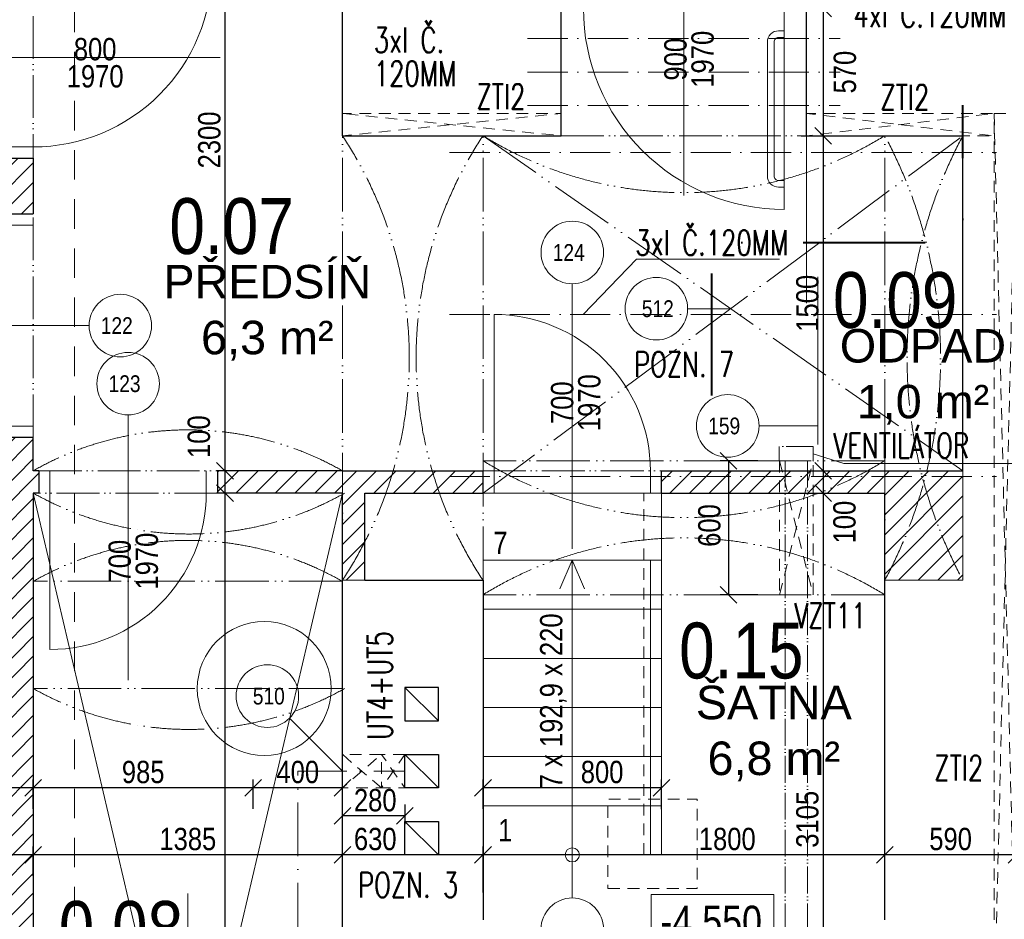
# Model space of a CAD drawing. Header units: millimetres. Extents: x -300958 to -108039, y 30118 to 292543.
# Tile 162 of 256: x -196533 to -192122, y 119277 to 123305. Entities that reach past the tile are written whole.
import ezdxf
from ezdxf.enums import TextEntityAlignment as Align

# ---------------------------------------------------------------- set-up
doc = ezdxf.new("R2010")
doc.units = ezdxf.units.MM
doc.header["$MEASUREMENT"] = 0
for name, pattern in [('ACAD_ISO05W100', [33, 24, -3, 0, -3, 0, -3]), ('ACAD_ISO10W100', [18, 12, -3, 0, -3]), ('DGN Style 2', [879.857395, 527.914437, -351.942958]), ('DGN Style 4', [1094.119168, 546.717885, -273.358943, 0.683397, -273.358943])]:
    doc.linetypes.add(name, pattern=pattern)
doc.layers.get('0').update_dxf_attribs({"lineweight": 13})
doc.layers.get('Defpoints').update_dxf_attribs({"color": 3, "lineweight": 13})
for name, color, linetype, lineweight in [('dims', 7, 'Continuous', 9), ('dvere', 7, 'Continuous', 9), ('legenda', 7, 'Continuous', 13), ('Materiály', 1, 'Continuous', 13), ('navrh', 1, 'Continuous', 9), ('OCEL', 7, 'Continuous', 13), ('popis', 7, 'Continuous', 9), ('PSV', 7, 'Continuous', 13), ('rez', 7, 'Continuous', 13), ('schody', 7, 'Continuous', 13), ('tenka', 7, 'Continuous', 13), ('texts', 3, 'Continuous', 30), ('výškové kóty', 7, 'Continuous', 13), ('walls', 7, 'Continuous', 13), ('zarizovaky', 5, 'Continuous', 9), ('zařizovací předměty', 7, 'Continuous', 9)]:
    doc.layers.add(name, color=color, linetype=linetype, lineweight=lineweight)
doc.styles.add('GENERATED_STYLE_8', font='arial.ttf')
doc.styles.get("Standard").update_dxf_attribs({"font": 'txt.shx'})
doc.styles.add('STYLE-0', font='ARIALN.TTF')
doc.styles.add('Style-Arial', font='arial.ttf')
doc.dimstyles.new('arch', dxfattribs={"dimscale": 50, "dimtxt": 2.5, "dimasz": 2.5, "dimexe": 1.25, "dimexo": 0.9, "dimtad": 1, "dimdec": 0, "dimtxsty": 'STYLE-0', "dimblk": 'ARCHTICK', "dimcen": 2.5, "dimadec": 0, "dimazin": 0, "dimtfac": 1, "dimtdec": 0, "dimtmove": 2, "dimatfit": 3, "dimldrblk": 'ARCHTICK', "dimfxl": 0, "dimarcsym": 0})
pattern_1 = [(45, (31500, 0), (-44.194174, 44.194174), [])]

# ---------------------------------------------------------------- blocks, each defined once
blk = doc.blocks.new('_ArchTick')
at = {"color": 0, "linetype": 'ByBlock', "flags": 128}
blk.add_lwpolyline([(-0.5, -0.5), (0.5, 0.5)], dxfattribs=at)
blk = doc.blocks.new('*D2505')
at = {"layer": 'Defpoints', "color": 0, "linetype": 'Continuous'}
for p in [(-192657.6, 119565.7), (-192657.6, 119321.6), (-192067.6, 119321.6)]:
    blk.add_point(p, dxfattribs=at)
at = {"layer": 'dims', "color": 0, "linetype": 'Continuous', "lineweight": -2}
for p, q in [((-192657.6, 119396.6), (-192657.6, 119603.2)), ((-192067.6, 119396.6), (-192067.6, 119603.2)), ((-192067.6, 119565.7), (-192657.6, 119565.7))]:
    blk.add_line(p, q, dxfattribs=at)
at = {"layer": 'dims', "color": 0, "linetype": 'Continuous', "lineweight": -2, "xscale": 75, "yscale": 75, "zscale": 75, "rotation": 180}
blk.add_blockref('_ArchTick', (-192657.6, 119565.7), dxfattribs=at)
at = {"layer": 'dims', "color": 0, "linetype": 'Continuous', "lineweight": -2, "xscale": 75, "yscale": 75, "zscale": 75}
blk.add_blockref('_ArchTick', (-192067.6, 119565.7), dxfattribs=at)
at = {"layer": 'dims', "color": 0, "linetype": 'Continuous', "insert": (-192362.6, 119635.6), "char_height": 100, "attachment_point": 5, "style": 'STYLE-0'}
blk.add_mtext('590', dxfattribs=at)
blk = doc.blocks.new('*D2506')
at = {"layer": 'Defpoints', "color": 0, "linetype": 'Continuous'}
for p in [(-194457.6, 119565.7), (-194457.6, 119321.6), (-192657.6, 119321.6)]:
    blk.add_point(p, dxfattribs=at)
at = {"layer": 'dims', "color": 0, "linetype": 'Continuous', "lineweight": -2}
for p, q in [((-194457.6, 119396.6), (-194457.6, 119603.2)), ((-192657.6, 119396.6), (-192657.6, 119603.2)), ((-192657.6, 119565.7), (-194457.6, 119565.7))]:
    blk.add_line(p, q, dxfattribs=at)
at = {"layer": 'dims', "color": 0, "linetype": 'Continuous', "lineweight": -2, "xscale": 75, "yscale": 75, "zscale": 75, "rotation": 180}
blk.add_blockref('_ArchTick', (-194457.6, 119565.7), dxfattribs=at)
at = {"layer": 'dims', "color": 0, "linetype": 'Continuous', "lineweight": -2, "xscale": 75, "yscale": 75, "zscale": 75}
blk.add_blockref('_ArchTick', (-192657.6, 119565.7), dxfattribs=at)
at = {"layer": 'dims', "color": 0, "linetype": 'Continuous', "insert": (-193363.3, 119635.6), "char_height": 100, "attachment_point": 5, "style": 'STYLE-0'}
blk.add_mtext('1800', dxfattribs=at)
blk = doc.blocks.new('*D2507')
at = {"layer": 'Defpoints', "color": 0, "linetype": 'Continuous'}
for p in [(-195087.6, 119565.7), (-194457.6, 119393.4), (-195087.6, 119278.4)]:
    blk.add_point(p, dxfattribs=at)
at = {"layer": 'dims', "color": 0, "linetype": 'Continuous', "lineweight": -2}
for p, q in [((-195087.6, 119353.4), (-195087.6, 119603.2)), ((-194457.6, 119468.4), (-194457.6, 119603.2)), ((-194457.6, 119565.7), (-195087.6, 119565.7))]:
    blk.add_line(p, q, dxfattribs=at)
at = {"layer": 'dims', "color": 0, "linetype": 'Continuous', "lineweight": -2, "xscale": 75, "yscale": 75, "zscale": 75, "rotation": 180}
blk.add_blockref('_ArchTick', (-195087.6, 119565.7), dxfattribs=at)
at = {"layer": 'dims', "color": 0, "linetype": 'Continuous', "lineweight": -2, "xscale": 75, "yscale": 75, "zscale": 75}
blk.add_blockref('_ArchTick', (-194457.6, 119565.7), dxfattribs=at)
at = {"layer": 'dims', "color": 0, "linetype": 'Continuous', "insert": (-194940.4, 119635.6), "char_height": 100, "attachment_point": 5, "style": 'STYLE-0'}
blk.add_mtext('630', dxfattribs=at)
blk = doc.blocks.new('*D2508')
at = {"layer": 'Defpoints', "color": 0, "linetype": 'Continuous'}
for p in [(-196472.6, 119565.7), (-196472.6, 119395.7), (-195087.6, 119395.7)]:
    blk.add_point(p, dxfattribs=at)
at = {"layer": 'dims', "color": 0, "linetype": 'Continuous', "lineweight": -2}
for p, q in [((-196472.6, 119470.7), (-196472.6, 119603.2)), ((-195087.6, 119470.7), (-195087.6, 119603.2)), ((-195087.6, 119565.7), (-196472.6, 119565.7))]:
    blk.add_line(p, q, dxfattribs=at)
at = {"layer": 'dims', "color": 0, "linetype": 'Continuous', "lineweight": -2, "xscale": 75, "yscale": 75, "zscale": 75, "rotation": 180}
blk.add_blockref('_ArchTick', (-196472.6, 119565.7), dxfattribs=at)
at = {"layer": 'dims', "color": 0, "linetype": 'Continuous', "lineweight": -2, "xscale": 75, "yscale": 75, "zscale": 75}
blk.add_blockref('_ArchTick', (-195087.6, 119565.7), dxfattribs=at)
at = {"layer": 'dims', "color": 0, "linetype": 'Continuous', "insert": (-195780.1, 119635.6), "char_height": 100, "attachment_point": 5, "style": 'STYLE-0'}
blk.add_mtext('1385', dxfattribs=at)
blk = doc.blocks.new('*D2509')
at = {"layer": 'Defpoints', "color": 0, "linetype": 'Continuous'}
for p in [(-196622.6, 119565.7), (-196622.6, 119395.7), (-196472.6, 119395.7)]:
    blk.add_point(p, dxfattribs=at)
at = {"layer": 'dims', "color": 0, "linetype": 'Continuous', "lineweight": -2}
for p, q in [((-196622.6, 119470.7), (-196622.6, 119603.2)), ((-196472.6, 119470.7), (-196472.6, 119603.2)), ((-196472.6, 119565.7), (-196622.6, 119565.7))]:
    blk.add_line(p, q, dxfattribs=at)
at = {"layer": 'dims', "color": 0, "linetype": 'Continuous', "lineweight": -2, "xscale": 75, "yscale": 75, "zscale": 75, "rotation": 180}
blk.add_blockref('_ArchTick', (-196622.6, 119565.7), dxfattribs=at)
at = {"layer": 'dims', "color": 0, "linetype": 'Continuous', "lineweight": -2, "xscale": 75, "yscale": 75, "zscale": 75}
blk.add_blockref('_ArchTick', (-196472.6, 119565.7), dxfattribs=at)
at = {"layer": 'dims', "color": 0, "linetype": 'Continuous', "insert": (-196762, 119658.8), "char_height": 100, "attachment_point": 5, "style": 'STYLE-0'}
blk.add_mtext('150', dxfattribs=at)
blk = doc.blocks.new('*D2516')
at = {"layer": 'Defpoints', "color": 0, "linetype": 'Continuous'}
for p in [(-195613.5, 121185), (-195291.9, 121185), (-195291.9, 115770)]:
    blk.add_point(p, dxfattribs=at)
at = {"layer": 'dims', "color": 0, "linetype": 'Continuous', "lineweight": -2}
for p, q in [((-195366.9, 121185), (-195651, 121185)), ((-195613.5, 115770), (-195613.5, 121185)), ((-195366.9, 115770), (-195651, 115770))]:
    blk.add_line(p, q, dxfattribs=at)
at = {"layer": 'dims', "color": 0, "linetype": 'Continuous', "lineweight": -2, "xscale": 75, "yscale": 75, "zscale": 75}
for p, rotation in [((-195613.5, 121185), 90), ((-195613.5, 115770), 270)]:
    blk.add_blockref('_ArchTick', p, dxfattribs=dict(at, rotation=rotation))
at = {"layer": 'dims', "color": 0, "linetype": 'Continuous', "insert": (-195683.3, 119011.4), "char_height": 100, "attachment_point": 5, "rotation": 90, "style": 'STYLE-0'}
blk.add_mtext('5415', dxfattribs=at)
blk = doc.blocks.new('*D2517')
at = {"layer": 'Defpoints', "color": 0, "linetype": 'Continuous'}
for p in [(-195613.5, 121285), (-195291.9, 121285), (-195291.9, 121185)]:
    blk.add_point(p, dxfattribs=at)
at = {"layer": 'dims', "color": 0, "linetype": 'Continuous', "lineweight": -2}
for p, q in [((-195366.9, 121285), (-195651, 121285)), ((-195613.5, 121185), (-195613.5, 121285)), ((-195366.9, 121185), (-195651, 121185))]:
    blk.add_line(p, q, dxfattribs=at)
at = {"layer": 'dims', "color": 0, "linetype": 'Continuous', "lineweight": -2, "xscale": 75, "yscale": 75, "zscale": 75}
for p, rotation in [((-195613.5, 121285), 90), ((-195613.5, 121185), 270)]:
    blk.add_blockref('_ArchTick', p, dxfattribs=dict(at, rotation=rotation))
at = {"layer": 'dims', "color": 0, "linetype": 'Continuous', "insert": (-195730.2, 121437.7), "char_height": 100, "attachment_point": 5, "rotation": 90, "style": 'STYLE-0'}
blk.add_mtext('100', dxfattribs=at)
blk = doc.blocks.new('*D2613')
at = {"layer": 'Defpoints', "color": 0, "linetype": 'Continuous'}
for p in [(-195613.5, 123585), (-195291.9, 123585), (-195291.9, 121285)]:
    blk.add_point(p, dxfattribs=at)
at = {"layer": 'dims', "color": 0, "linetype": 'Continuous', "lineweight": -2}
for p, q in [((-195366.9, 123585), (-195651, 123585)), ((-195613.5, 121285), (-195613.5, 123585)), ((-195366.9, 121285), (-195651, 121285))]:
    blk.add_line(p, q, dxfattribs=at)
at = {"layer": 'dims', "color": 0, "linetype": 'Continuous', "lineweight": -2, "xscale": 75, "yscale": 75, "zscale": 75}
for p, rotation in [((-195613.5, 123585), 90), ((-195613.5, 121285), 270)]:
    blk.add_blockref('_ArchTick', p, dxfattribs=dict(at, rotation=rotation))
at = {"layer": 'dims', "color": 0, "linetype": 'Continuous', "insert": (-195683.3, 122766.3), "char_height": 100, "attachment_point": 5, "rotation": 90, "style": 'STYLE-0'}
blk.add_mtext('2300', dxfattribs=at)
blk = doc.blocks.new('*D2619')
at = {"layer": 'Defpoints', "color": 0, "linetype": 'Continuous'}
for p in [(-193057.6, 123355), (-193107.6, 122785), (-192934, 122785)]:
    blk.add_point(p, dxfattribs=at)
at = {"layer": 'dims', "color": 0, "linetype": 'Continuous', "lineweight": -2}
for p, q in [((-192982.6, 123355), (-192896.5, 123355)), ((-192934, 123355), (-192934, 122785)), ((-193032.6, 122785), (-192896.5, 122785))]:
    blk.add_line(p, q, dxfattribs=at)
at = {"layer": 'dims', "color": 0, "linetype": 'Continuous', "lineweight": -2, "xscale": 75, "yscale": 75, "zscale": 75}
for p, rotation in [((-192934, 123355), 90), ((-192934, 122785), 270)]:
    blk.add_blockref('_ArchTick', p, dxfattribs=dict(at, rotation=rotation))
at = {"layer": 'dims', "color": 0, "linetype": 'Continuous', "insert": (-192835.8, 123070), "char_height": 100, "attachment_point": 5, "rotation": 90, "style": 'STYLE-0'}
blk.add_mtext('570', dxfattribs=at)
blk = doc.blocks.new('*D2620')
at = {"layer": 'Defpoints', "color": 0, "linetype": 'Continuous'}
for p in [(-193107.6, 122785), (-193235.8, 121285), (-192934, 121285)]:
    blk.add_point(p, dxfattribs=at)
at = {"layer": 'dims', "color": 0, "linetype": 'Continuous', "lineweight": -2}
for p, q in [((-193032.6, 122785), (-192896.5, 122785)), ((-192934, 122785), (-192934, 121285)), ((-193160.8, 121285), (-192896.5, 121285))]:
    blk.add_line(p, q, dxfattribs=at)
at = {"layer": 'dims', "color": 0, "linetype": 'Continuous', "lineweight": -2, "xscale": 75, "yscale": 75, "zscale": 75}
for p, rotation in [((-192934, 122785), 90), ((-192934, 121285), 270)]:
    blk.add_blockref('_ArchTick', p, dxfattribs=dict(at, rotation=rotation))
at = {"layer": 'dims', "color": 0, "linetype": 'Continuous', "insert": (-193003.8, 122035), "char_height": 100, "attachment_point": 5, "rotation": 90, "style": 'STYLE-0'}
blk.add_mtext('1500', dxfattribs=at)
blk = doc.blocks.new('*D2621')
at = {"layer": 'Defpoints', "color": 0, "linetype": 'Continuous'}
for p in [(-193235.8, 121285), (-193235.8, 121185), (-192934, 121185)]:
    blk.add_point(p, dxfattribs=at)
at = {"layer": 'dims', "color": 0, "linetype": 'Continuous', "lineweight": -2}
for p, q in [((-193160.8, 121285), (-192896.5, 121285)), ((-192934, 121285), (-192934, 121185)), ((-193160.8, 121185), (-192896.5, 121185))]:
    blk.add_line(p, q, dxfattribs=at)
at = {"layer": 'dims', "color": 0, "linetype": 'Continuous', "lineweight": -2, "xscale": 75, "yscale": 75, "zscale": 75}
for p, rotation in [((-192934, 121285), 90), ((-192934, 121185), 270)]:
    blk.add_blockref('_ArchTick', p, dxfattribs=dict(at, rotation=rotation))
at = {"layer": 'dims', "color": 0, "linetype": 'Continuous', "insert": (-192837.7, 121055.2), "char_height": 100, "attachment_point": 5, "rotation": 90, "style": 'STYLE-0'}
blk.add_mtext('100', dxfattribs=at)
blk = doc.blocks.new('*D2622')
at = {"layer": 'Defpoints', "color": 0, "linetype": 'Continuous'}
for p in [(-193235.8, 121185), (-193235.8, 118080), (-192934, 118080)]:
    blk.add_point(p, dxfattribs=at)
at = {"layer": 'dims', "color": 0, "linetype": 'Continuous', "lineweight": -2}
for p, q in [((-193160.8, 121185), (-192896.5, 121185)), ((-192934, 121185), (-192934, 118080)), ((-193160.8, 118080), (-192896.5, 118080))]:
    blk.add_line(p, q, dxfattribs=at)
at = {"layer": 'dims', "color": 0, "linetype": 'Continuous', "lineweight": -2, "xscale": 75, "yscale": 75, "zscale": 75}
for p, rotation in [((-192934, 121185), 90), ((-192934, 118080), 270)]:
    blk.add_blockref('_ArchTick', p, dxfattribs=dict(at, rotation=rotation))
at = {"layer": 'dims', "color": 0, "linetype": 'Continuous', "insert": (-193003.8, 119724.5), "char_height": 100, "attachment_point": 5, "rotation": 90, "style": 'STYLE-0'}
blk.add_mtext('3105', dxfattribs=at)
blk = doc.blocks.new('*D2134')
at = {"layer": 'Defpoints', "color": 0, "linetype": 'Continuous'}
for p in [(-196472.6, 119865.7), (-196472.6, 119695.7), (-195487.6, 119695.7)]:
    blk.add_point(p, dxfattribs=at)
at = {"layer": 'dims', "color": 0, "linetype": 'Continuous', "lineweight": -2}
for p, q in [((-196472.6, 119770.7), (-196472.6, 119903.2)), ((-195487.6, 119770.7), (-195487.6, 119903.2)), ((-195487.6, 119865.7), (-196472.6, 119865.7))]:
    blk.add_line(p, q, dxfattribs=at)
at = {"layer": 'dims', "color": 0, "linetype": 'Continuous', "lineweight": -2, "xscale": 75, "yscale": 75, "zscale": 75, "rotation": 180}
blk.add_blockref('_ArchTick', (-196472.6, 119865.7), dxfattribs=at)
at = {"layer": 'dims', "color": 0, "linetype": 'Continuous', "lineweight": -2, "xscale": 75, "yscale": 75, "zscale": 75}
blk.add_blockref('_ArchTick', (-195487.6, 119865.7), dxfattribs=at)
at = {"layer": 'dims', "color": 0, "linetype": 'Continuous', "insert": (-195980.1, 119935.6), "char_height": 100, "attachment_point": 5, "style": 'STYLE-0'}
blk.add_mtext('985', dxfattribs=at)
blk = doc.blocks.new('*D2135')
at = {"layer": 'Defpoints', "color": 0, "linetype": 'Continuous'}
for p in [(-195487.6, 119865.7), (-195487.6, 119695.7), (-195087.6, 119695)]:
    blk.add_point(p, dxfattribs=at)
at = {"layer": 'dims', "color": 0, "linetype": 'Continuous', "lineweight": -2}
for p, q in [((-195487.6, 119770.7), (-195487.6, 119903.2)), ((-195087.6, 119770), (-195087.6, 119903.2)), ((-195087.6, 119865.7), (-195487.6, 119865.7))]:
    blk.add_line(p, q, dxfattribs=at)
at = {"layer": 'dims', "color": 0, "linetype": 'Continuous', "lineweight": -2, "xscale": 75, "yscale": 75, "zscale": 75, "rotation": 180}
blk.add_blockref('_ArchTick', (-195487.6, 119865.7), dxfattribs=at)
at = {"layer": 'dims', "color": 0, "linetype": 'Continuous', "lineweight": -2, "xscale": 75, "yscale": 75, "zscale": 75}
blk.add_blockref('_ArchTick', (-195087.6, 119865.7), dxfattribs=at)
at = {"layer": 'dims', "color": 0, "linetype": 'Continuous', "insert": (-195287.6, 119935.6), "char_height": 100, "attachment_point": 5, "style": 'STYLE-0'}
blk.add_mtext('400', dxfattribs=at)
blk = doc.blocks.new('*D2136')
at = {"layer": 'Defpoints', "color": 0, "linetype": 'Continuous'}
for p in [(-194457.6, 119865.7), (-194457.6, 119695.7), (-193657.6, 119695)]:
    blk.add_point(p, dxfattribs=at)
at = {"layer": 'dims', "color": 0, "linetype": 'Continuous', "lineweight": -2}
for p, q in [((-194457.6, 119770.7), (-194457.6, 119903.2)), ((-193657.6, 119770), (-193657.6, 119903.2)), ((-193657.6, 119865.7), (-194457.6, 119865.7))]:
    blk.add_line(p, q, dxfattribs=at)
at = {"layer": 'dims', "color": 0, "linetype": 'Continuous', "lineweight": -2, "xscale": 75, "yscale": 75, "zscale": 75, "rotation": 180}
blk.add_blockref('_ArchTick', (-194457.6, 119865.7), dxfattribs=at)
at = {"layer": 'dims', "color": 0, "linetype": 'Continuous', "lineweight": -2, "xscale": 75, "yscale": 75, "zscale": 75}
blk.add_blockref('_ArchTick', (-193657.6, 119865.7), dxfattribs=at)
at = {"layer": 'dims', "color": 0, "linetype": 'Continuous', "insert": (-193924, 119935.6), "char_height": 100, "attachment_point": 5, "style": 'STYLE-0'}
blk.add_mtext('800', dxfattribs=at)
blk = doc.blocks.new('*D2142')
at = {"layer": 'Defpoints', "color": 0, "linetype": 'Continuous'}
for p in [(-196622.6, 119865.7), (-196622.6, 119695.7), (-196472.6, 119695.7)]:
    blk.add_point(p, dxfattribs=at)
at = {"layer": 'dims', "color": 0, "linetype": 'Continuous', "lineweight": -2}
for p, q in [((-196622.6, 119770.7), (-196622.6, 119903.2)), ((-196472.6, 119770.7), (-196472.6, 119903.2)), ((-196472.6, 119865.7), (-196622.6, 119865.7))]:
    blk.add_line(p, q, dxfattribs=at)
at = {"layer": 'dims', "color": 0, "linetype": 'Continuous', "lineweight": -2, "xscale": 75, "yscale": 75, "zscale": 75, "rotation": 180}
blk.add_blockref('_ArchTick', (-196622.6, 119865.7), dxfattribs=at)
at = {"layer": 'dims', "color": 0, "linetype": 'Continuous', "lineweight": -2, "xscale": 75, "yscale": 75, "zscale": 75}
blk.add_blockref('_ArchTick', (-196472.6, 119865.7), dxfattribs=at)
at = {"layer": 'dims', "color": 0, "linetype": 'Continuous', "insert": (-196762, 119958.8), "char_height": 100, "attachment_point": 5, "style": 'STYLE-0'}
blk.add_mtext('150', dxfattribs=at)
blk = doc.blocks.new('*D2057')
at = {"layer": 'Defpoints', "color": 0, "linetype": 'Continuous'}
for p in [(-194807.6, 119865), (-195087.6, 119739.7), (-195087.6, 119452.4)]:
    blk.add_point(p, dxfattribs=at)
at = {"layer": 'dims', "color": 0, "linetype": 'Continuous', "lineweight": -2}
for p, q in [((-195087.6, 119527.4), (-195087.6, 119777.2)), ((-194807.6, 119790), (-194807.6, 119702.2)), ((-194807.6, 119739.7), (-195087.6, 119739.7))]:
    blk.add_line(p, q, dxfattribs=at)
at = {"layer": 'dims', "color": 0, "linetype": 'Continuous', "lineweight": -2, "xscale": 75, "yscale": 75, "zscale": 75, "rotation": 180}
blk.add_blockref('_ArchTick', (-195087.6, 119739.7), dxfattribs=at)
at = {"layer": 'dims', "color": 0, "linetype": 'Continuous', "lineweight": -2, "xscale": 75, "yscale": 75, "zscale": 75}
blk.add_blockref('_ArchTick', (-194807.6, 119739.7), dxfattribs=at)
at = {"layer": 'dims', "color": 0, "linetype": 'Continuous', "insert": (-194940.4, 119809.5), "char_height": 100, "attachment_point": 5, "style": 'STYLE-0'}
blk.add_mtext('280', dxfattribs=at)
blk = doc.blocks.new('*D2078')
at = {"layer": 'Defpoints', "color": 0, "linetype": 'Continuous'}
for p in [(-193151, 121330), (-193358.1, 120730), (-193151, 120730)]:
    blk.add_point(p, dxfattribs=at)
at = {"layer": 'dims', "color": 0, "linetype": 'Continuous', "lineweight": -2}
for p, q in [((-193226, 121330), (-193395.6, 121330)), ((-193358.1, 121330), (-193358.1, 120730)), ((-193226, 120730), (-193395.6, 120730))]:
    blk.add_line(p, q, dxfattribs=at)
at = {"layer": 'dims', "color": 0, "linetype": 'Continuous', "lineweight": -2, "xscale": 75, "yscale": 75, "zscale": 75}
for p, rotation in [((-193358.1, 121330), 90), ((-193358.1, 120730), 270)]:
    blk.add_blockref('_ArchTick', p, dxfattribs=dict(at, rotation=rotation))
at = {"layer": 'dims', "color": 0, "linetype": 'Continuous', "insert": (-193443, 121039.9), "char_height": 100, "attachment_point": 5, "rotation": 90, "style": 'STYLE-0'}
blk.add_mtext('600', dxfattribs=at)

msp = doc.modelspace()

# ---------------------------------------------------------------- hatches: boundary and pattern name
at = {"layer": 'Materiály', "linetype": 'Continuous'}
h = msp.add_hatch(dxfattribs=at)
h.set_pattern_fill('ANSI31', color=256, scale=500, style=0)
h.set_pattern_definition(pattern_1)
h.paths.add_polyline_path([(-200257.6, 122485), (-200257.6, 122635), (-200957.6, 122635), (-200957.6, 122485)])
h.paths.add_polyline_path([(-199357.6, 122635), (-199357.6, 122485), (-198057.6, 122485), (-198057.6, 122635)])
h.paths.add_polyline_path([(-197957.6, 122485), (-197957.6, 122635), (-198057.6, 122635), (-198057.6, 122485)])
h.paths.add_polyline_path([(-196572.6, 122485), (-196572.6, 122435), (-196472.6, 122435), (-196472.6, 122685), (-196572.6, 122685), (-196572.6, 122635), (-197957.6, 122635), (-197957.6, 122485)])
h = msp.add_hatch(dxfattribs=at)
h.set_pattern_fill('ANSI31', color=256, scale=500, style=0)
h.set_pattern_definition(pattern_1)
h.paths.add_polyline_path([(-196622.6, 115792, -0.008239), (-196582.7, 115770), (-196482.6, 115770), (-196472.6, 115792), (-196472.6, 118813), (-196482.6, 118835), (-196472.6, 118835), (-196472.6, 121185), (-196447.6, 121185), (-196447.6, 121285), (-196472.6, 121285), (-196472.6, 121435), (-196622.6, 121435)])
h = msp.add_hatch(dxfattribs=at)
h.set_pattern_fill('ANSI31', color=256, scale=500, style=0)
h.set_pattern_definition(pattern_1)
h.paths.add_polyline_path([(-195087.6, 121185), (-195087.6, 121285), (-195647.6, 121285), (-195647.6, 121185)])
h.paths.add_polyline_path([(-195087.6, 121185), (-195087.6, 120795, 0.027461), (-194987.6, 120965.6), (-194987.6, 121185), (-194892.6, 121185, 0.014587), (-194860.2, 121285), (-195087.6, 121285)])
h.paths.add_polyline_path([(-194987.6, 120965.6, -0.027461), (-195087.6, 120795), (-194987.6, 120795)])
h.paths.add_polyline_path([(-194652.6, 121185, -0.014587), (-194685, 121285), (-194860.2, 121285, -0.014587), (-194892.6, 121185)])
h.paths.add_polyline_path([(-194457.6, 121185), (-194457.6, 121285), (-194685, 121285, 0.014587), (-194652.6, 121185)])
h = msp.add_hatch(dxfattribs=at)
h.set_pattern_fill('ANSI31', color=256, scale=500, style=0)
h.set_pattern_definition(pattern_1)
h.paths.add_polyline_path([(-192953.7, 121185, 0.035012), (-192735.2, 121285), (-193657.6, 121285), (-193657.6, 121185)])
h.paths.add_polyline_path([(-192953.7, 121185), (-192657.6, 121185), (-192657.6, 121285), (-192735.2, 121285, -0.035012)])
h.paths.add_polyline_path([(-192657.6, 121285), (-192657.6, 120795, 0.056202), (-192482.6, 121233, -0.006379), (-192496.1, 121285)])
h.paths.add_polyline_path([(-192482.6, 121233, -0.056202), (-192657.6, 120795), (-192307.6, 120795, -0.056202)])
h.paths.add_polyline_path([(-192307.6, 121185), (-192307.6, 121285), (-192469, 121285, -0.006379), (-192482.6, 121233, 0.056202), (-192307.6, 120795)])
h.paths.add_polyline_path([(-192482.6, 121233, 0.006379), (-192469, 121285), (-192496.1, 121285, 0.006379)])

# ---------------------------------------------------------------- linework, layer by layer
at = {"layer": 'dvere', "linetype": 'ACAD_ISO05W100', "ltscale": 8}
for p, q in [((-196472.6, 123585), (-196472.6, 122685)), ((-196472.6, 121435), (-196472.6, 122435)), ((-196447.6, 121285), (-195647.6, 121285)), ((-194457.6, 121285), (-193657.6, 121285)), ((-195647.6, 121185), (-196447.6, 121185)), ((-193657.6, 121185), (-194457.6, 121185)), ((-194457.6, 121185), (-193657.6, 121185))]:
    msp.add_line(p, q, dxfattribs=at)
at = {"layer": 'dvere', "linetype": 'Continuous'}
for p, q in [((-193557.6, 123555), (-193557.6, 122517.7)), ((-196822.6, 123135), (-195635.3, 123135)), ((-196622.6, 122735), (-196472.6, 122735)), ((-196622.6, 122385), (-196472.6, 122385)), ((-194057.6, 120935), (-194057.6, 122122.3)), ((-196222.6, 121935), (-197409.9, 121935)), ((-196047.6, 121535), (-196047.6, 120347.7)), ((-196622.6, 121485), (-196472.6, 121485)), ((-196397.6, 121285), (-196397.6, 121185)), ((-195697.6, 121185), (-195697.6, 121285)), ((-194407.6, 121185), (-194407.6, 121285)), ((-194407.6, 121285), (-194407.6, 121185)), ((-193707.6, 121185), (-193707.6, 121285))]:
    msp.add_line(p, q, dxfattribs=at)
at = {"layer": 'dvere', "linetype": 'Continuous', "flags": 128}
for points in [[(-196472.6, 123535), (-195672.6, 123535), (-196472.6, 123535), (-195672.6, 123535, -0.414214), (-196472.6, 122735)], [(-193107.6, 123355), (-193107.6, 122455), (-193107.6, 123355), (-193107.6, 122455, -0.414214), (-194007.6, 123355)], [(-194407.6, 121285), (-194407.6, 121985, -0.414214), (-193707.6, 121285)], [(-196397.6, 121185), (-196397.6, 120485, 0.414214), (-195697.6, 121185)]]:
    msp.add_lwpolyline(points, format="xyb", dxfattribs=at)
at = {"layer": 'legenda', "linetype": 'Continuous', "lineweight": 0, "flags": 128}
msp.add_lwpolyline([(-194008.4, 121985), (-193769.4, 122232.3), (-193129.9, 122232.3)], dxfattribs=at)
at = {"layer": 'navrh', "linetype": 'Continuous', "lineweight": 30}
for p, q in [((-194107.6, 122785), (-194107.6, 123355)), ((-193007.6, 122785), (-193007.6, 123355)), ((-196622.6, 122685), (-196472.6, 122685)), ((-196472.6, 122685), (-196472.6, 122435)), ((-196622.6, 122435), (-196472.6, 122435)), ((-196622.6, 121435), (-196472.6, 121435)), ((-196472.6, 121285), (-196472.6, 121435)), ((-196447.6, 121285), (-196472.6, 121285)), ((-196447.6, 121285), (-196447.6, 121185)), ((-195647.6, 121285), (-195647.6, 121185)), ((-195087.6, 121285), (-195647.6, 121285)), ((-195087.6, 121285), (-194457.6, 121285)), ((-194457.6, 121185), (-194457.6, 121285)), ((-193657.6, 121185), (-193657.6, 121285)), ((-193657.6, 121285), (-192307.6, 121285)), ((-196447.6, 121185), (-196472.6, 121185)), ((-196472.6, 121185), (-196472.6, 115770)), ((-195087.6, 121185), (-195647.6, 121185)), ((-195087.6, 120795), (-195087.6, 121185)), ((-194987.6, 121185), (-194457.6, 121185)), ((-194987.6, 120795), (-194987.6, 121185)), ((-193657.6, 121185), (-192657.6, 121185)), ((-192657.6, 120795), (-192657.6, 121185))]:
    msp.add_line(p, q, dxfattribs=at)
at = {"layer": 'navrh', "linetype": 'ACAD_ISO05W100', "ltscale": 12}
for p, q in [((-194457.6, 121185), (-192307.6, 122785)), ((-194457.6, 122785), (-192307.6, 121285))]:
    msp.add_line(p, q, dxfattribs=at)
at = {"layer": 'navrh', "linetype": 'DGN Style 2', "lineweight": 0, "ltscale": 0.1}
msp.add_line((-193737.6, 119565), (-193737.6, 121185), dxfattribs=at)
at = {"layer": 'navrh', "linetype": 'Continuous'}
for p, q in [((-193657.6, 119565), (-193657.6, 121185)), ((-194457.6, 120885), (-193657.6, 120885)), ((-194057.6, 120885), (-194112.7, 120756)), ((-194057.6, 120885), (-194002.5, 120756)), ((-194457.6, 120665), (-193657.6, 120665)), ((-194457.6, 120445), (-193657.6, 120445)), ((-194457.6, 120225), (-193657.6, 120225)), ((-194457.6, 120005), (-193657.6, 120005)), ((-194457.6, 119785), (-193657.6, 119785)), ((-194457.6, 119565), (-193657.6, 119565))]:
    msp.add_line(p, q, dxfattribs=at)
at = {"layer": 'navrh', "linetype": 'Continuous', "flags": 128}
for points in [[(-194057.6, 119565), (-194057.6, 120885)], [(-193707.6, 119565), (-193707.6, 120885)]]:
    msp.add_lwpolyline(points, dxfattribs=at)
at = {"layer": 'navrh', "linetype": 'DGN Style 2', "lineweight": 0, "ltscale": 0.1, "flags": 128}
msp.add_lwpolyline([(-193897.6, 119415), (-193497.6, 119415), (-193497.6, 119815), (-193897.6, 119815)], close=True, dxfattribs=at)
at = {"layer": 'navrh', "linetype": 'Continuous'}
msp.add_circle((-194057.6, 119565), 31.6, dxfattribs=at)
at = {"layer": 'OCEL', "linetype": 'ACAD_ISO10W100', "ltscale": 15}
for p, q in [((-194257.6, 123220), (-192857.6, 123220)), ((-194257.6, 123070), (-192857.6, 123070)), ((-194257.6, 122920), (-192857.6, 122920)), ((-194607.6, 122710), (-192157.6, 122710)), ((-194607.6, 121985), (-192157.6, 121985)), ((-194607.6, 121260), (-192157.6, 121260))]:
    msp.add_line(p, q, dxfattribs=at)
at = {"layer": 'PSV', "linetype": 'Continuous', "lineweight": 0}
for p, q in [((-193347.9, 122010.8), (-193540.7, 122010.8)), ((-192957.6, 121485.8), (-193221.1, 121485.8)), ((-195087.6, 119940), (-195324.6, 120176.9)), ((-194057.6, 119565), (-194057.6, 119372.2))]:
    msp.add_line(p, q, dxfattribs=at)
for centre in [(-194057.6, 122262.4), (-193680.8, 122010.8), (-196082.5, 121935), (-196047.6, 121675), (-193361.1, 121485.8), (-195423.6, 120276), (-194057.6, 119232.1)]:
    msp.add_circle(centre, 140.1, dxfattribs=at)
at = {"layer": 'rez', "linetype": 'DGN Style 4', "lineweight": 40, "flags": 128}
msp.add_lwpolyline([(-193432.6, 121621.7), (-193432.6, 122306.7), (-192307.6, 122306.7), (-192307.6, 122922.7)], dxfattribs=at)
at = {"layer": 'tenka', "linetype": 'DGN Style 2', "ltscale": 0.25}
msp.add_line((-196287.6, 115770), (-196287.6, 124705), dxfattribs=at)
at = {"layer": 'tenka', "linetype": 'ACAD_ISO05W100', "ltscale": 10}
for p, q in [((-195087.6, 120795), (-195087.6, 122785)), ((-194457.6, 120795), (-194457.6, 122785)), ((-192657.6, 120795), (-192657.6, 122785)), ((-192657.6, 121330), (-194457.6, 121330)), ((-195087.6, 120790), (-196472.6, 120790)), ((-192657.6, 120730), (-194457.6, 120730)), ((-195087.6, 120310), (-196472.6, 120310))]:
    msp.add_line(p, q, dxfattribs=at)
at = {"layer": 'tenka', "linetype": 'ACAD_ISO05W100', "ltscale": 8}
msp.add_line((-194107.6, 122785), (-193007.6, 122785), dxfattribs=at)
at = {"layer": 'tenka', "linetype": 'Continuous'}
for p, q in [((-193007.6, 122785), (-193007.6, 122035)), ((-192957.6, 122153.4), (-192957.6, 121403.4)), ((-192307.6, 120795), (-192307.6, 121285)), ((-196472.6, 121185), (-195855.1, 118552.5)), ((-195705.1, 118552.5), (-195087.6, 121185)), ((-195087.6, 120795), (-194987.6, 120795)), ((-194557.6, 120795), (-194457.6, 120795)), ((-192657.6, 120795), (-192307.6, 120795)), ((-195087.6, 119595), (-195087.6, 119695))]:
    msp.add_line(p, q, dxfattribs=at)
at = {"layer": 'tenka', "linetype": 'DGN Style 2', "ltscale": 0.1}
for p, q in [((-193128.8, 121330), (-193128.8, 120730)), ((-193128.8, 120730), (-192978.8, 121330)), ((-193128.8, 121330), (-192978.8, 120730)), ((-192978.8, 120730), (-192978.8, 121330))]:
    msp.add_line(p, q, dxfattribs=at)
at = {"layer": 'tenka', "linetype": 'Continuous', "lineweight": 0}
msp.add_line((-195087.6, 121185), (-195087.6, 121285), dxfattribs=at)
at = {"layer": 'tenka', "linetype": 'DGN Style 2', "ltscale": 0.1, "flags": 128}
for points in [[(-195087.6, 122785), (-195087.6, 122885), (-194107.6, 122884.7), (-195087.6, 122785), (-194107.6, 122785), (-195087.6, 122885)], [(-193007.6, 122785), (-193007.6, 122885), (-192167.6, 122884.8), (-193007.6, 122785), (-192167.6, 122785), (-193007.6, 122885)], [(-192167.6, 122884.7), (-192067.6, 118835), (-192167.6, 118835), (-192067.6, 122884.7)], [(-194912.6, 119865), (-195087.6, 120015), (-194912.6, 120015), (-194912.6, 119865), (-195087.6, 119865), (-194912.6, 120015)], [(-194807.6, 120015), (-194912.6, 120015), (-194807.6, 119865), (-194912.6, 119865), (-194807.6, 120015)]]:
    msp.add_lwpolyline(points, dxfattribs=at)
at = {"layer": 'tenka', "linetype": 'DGN Style 2', "ltscale": 0.1}
msp.add_lwpolyline([(-192167.6, 122884.8), (-192067.6, 122884.7), (-192067.6, 118835), (-192167.6, 118835)], close=True, dxfattribs=at)
at = {"layer": 'tenka', "linetype": 'ACAD_ISO05W100', "ltscale": 10, "flags": 128}
for points in [[(-195087.6, 120795, 0.30114), (-195087.6, 122785)], [(-194457.6, 120795, -0.30114), (-194457.6, 122785)], [(-192657.6, 122785, -0.282982), (-194457.6, 122785)], [(-195087.6, 121285, 0.264545), (-196472.6, 121285)], [(-192657.6, 121330, -0.282982), (-194457.6, 121330)], [(-195077.6, 121185, -0.262619), (-196472.6, 121185)], [(-195087.6, 120790, 0.264545), (-196472.6, 120790)], [(-192657.6, 120730, 0.282982), (-194457.6, 120730)], [(-195077.6, 120310, -0.262619), (-196472.6, 120310)]]:
    msp.add_lwpolyline(points, format="xyb", dxfattribs=at)
at = {"layer": 'tenka', "linetype": 'Continuous', "flags": 128}
msp.add_lwpolyline([(-195780.1, 119392.5), (-195780.1, 118852.5), (-195835.2, 118981.4), (-195780.1, 118852.5), (-195725, 118981.4)], dxfattribs=at)
at = {"layer": 'tenka', "linetype": 'ACAD_ISO05W100', "ltscale": 8}
for centre, start, end in [((-194512.4, 121790), 331.7891, 28.2109), ((-190452.8, 121790), 151.7891, 208.2109)]:
    msp.add_arc(centre, 2104.8, start, end, dxfattribs=at)
at = {"layer": 'výškové kóty', "linetype": 'Continuous', "lineweight": 0, "flags": 128}
msp.add_lwpolyline([(-193154.1, 119387.1), (-193704.8, 119387.1), (-193704.8, 119137.6), (-193154.1, 119137.6)], close=True, dxfattribs=at)
at = {"layer": 'walls', "linetype": 'Continuous', "lineweight": 30}
for p, q in [((-195087.6, 122785), (-195087.6, 123505)), ((-195087.6, 122785), (-194107.6, 122785)), ((-193007.6, 122785), (-192307.6, 122785)), ((-192307.6, 121285), (-192307.6, 122785)), ((-195087.6, 115770), (-195087.6, 120795)), ((-194987.6, 120795), (-194457.6, 120795)), ((-194457.6, 120795), (-194457.6, 119275)), ((-192657.6, 119275), (-192657.6, 120795)), ((-194807.6, 120315), (-194657.6, 120165)), ((-194807.6, 120015), (-194657.6, 119865)), ((-194807.6, 119715), (-194657.6, 119565))]:
    msp.add_line(p, q, dxfattribs=at)
at = {"layer": 'walls', "linetype": 'Continuous', "lineweight": 30, "flags": 128}
for points in [[(-194657.6, 120165), (-194657.6, 120315), (-194807.6, 120315), (-194807.6, 120165)], [(-194807.6, 120015), (-194657.6, 120015), (-194657.6, 119865), (-194807.6, 119865)], [(-194807.6, 119715), (-194657.6, 119715), (-194657.6, 119565), (-194807.6, 119565)]]:
    msp.add_lwpolyline(points, close=True, dxfattribs=at)
at = {"layer": 'zarizovaky', "linetype": 'Continuous', "lineweight": 0, "flags": 128}
for points in [[(-193108.6, 122555), (-193133.6, 122555, -0.414214), (-193183.6, 122605), (-193183.6, 123205, -0.414214), (-193133.6, 123255), (-193107.6, 123255), (-193107.6, 123255)], [(-193108.6, 122585), (-193133.6, 122585, -0.414214), (-193153.6, 122605), (-193153.6, 123205, -0.414214), (-193133.6, 123225), (-193107.6, 123225)]]:
    msp.add_lwpolyline(points, format="xyb", dxfattribs=at)
at = {"layer": 'zařizovací předměty', "linetype": 'ACAD_ISO05W100', "lineweight": 0, "ltscale": 5}
for p, q in [((-193103.8, 121330), (-193103.8, 115898.9)), ((-193003.8, 121330), (-193003.8, 115898.9))]:
    msp.add_line(p, q, dxfattribs=at)
msp.add_lwpolyline([(-193131.4, 121330), (-192978.9, 121330), (-192978.9, 121393.1), (-193131.4, 121393.1)], close=True, dxfattribs=at)
at = {"layer": 'zařizovací předměty', "linetype": 'Continuous', "flags": 128}
msp.add_lwpolyline([(-192978.9, 121361.5), (-192840.6, 121317.4), (-192078.8, 121317.4)], dxfattribs=at)
at = {"layer": 'zařizovací předměty', "linetype": 'ACAD_ISO10W100', "ltscale": 20, "flags": 128}
msp.add_lwpolyline([(-195287.6, 119200), (-195287.6, 119940), (-194807.6, 119940)], dxfattribs=at)
at = {"layer": 'zařizovací předměty', "linetype": 'Continuous'}
msp.add_circle((-195437.6, 120310), 300, dxfattribs=at)

# ---------------------------------------------------------------- texts
at = {"layer": 'dvere', "linetype": 'Continuous', "char_height": 100, "attachment_point": 5, "rotation": 90, "line_spacing_factor": 0.72871, "style": 'STYLE-0'}
for s, insert in [('900\\P1970', (-193534, 123127.7)), ('700\\P1970', (-194041.6, 121589.7)), ('700\\P1970', (-196024, 120880.3))]:
    msp.add_mtext(s, dxfattribs=dict(at, insert=insert))
at = {"layer": 'dvere', "linetype": 'Continuous', "insert": (-196195.3, 123111.4), "char_height": 100, "attachment_point": 5, "line_spacing_factor": 0.72871, "style": 'STYLE-0'}
msp.add_mtext('800\\P1970', dxfattribs=at)
at = {"layer": 'legenda', "linetype": 'Continuous', "lineweight": 0, "char_height": 112, "attachment_point": 4, "style": 'Style-Arial'}
for s, insert, rotation, line_spacing_factor in [('{\\Fromans|c238;\\W0.71429;4xI Č.120MM}', (-192797.7, 123326.7), 0.0091, 0.803213), ('{\\Fromans|c238;\\W0.71429;3xI Č.\\P120MM}', (-194946.9, 123138.5), 0.0091, 0.803213), ('{\\Fromans|c238;\\W0.71429;3xI Č.120MM}', (-193775, 122305.9), 0.0091, 0.803213), ('{\\Fromans|c0;\\W0.71429;POZN. \\Fromans|c238;7}', (-193781.1, 121761.7), 359.9988, 0.768246)]:
    msp.add_mtext(s, dxfattribs=dict(at, insert=insert, rotation=rotation, line_spacing_factor=line_spacing_factor))
at = {"layer": 'popis', "linetype": 'Continuous', "lineweight": 0, "char_height": 150, "width": 1303.837, "attachment_point": 2, "style": 'GENERATED_STYLE_8'}
for s, insert in [('PŘEDSÍŇ\\P6,3 m²', (-195424, 122206.7)), ('ODPAD\\P1,0 m²', (-192486.5, 121919.7)), ('ŠATNA \\P6,8 m²', (-193154.7, 120322.6))]:
    msp.add_mtext(s, dxfattribs=dict(at, insert=insert))
at = {"layer": 'popis', "linetype": 'Continuous', "char_height": 112, "attachment_point": 4, "line_spacing_factor": 0.765173, "style": 'Style-Arial'}
for s, insert, rotation in [('{\\Fromans|c238;\\W0.71429;VZT11}', (-193062.1, 120636.7), 0.0012), ('{\\Fromans|c238;\\W0.7143;UT4+UT5}', (-194919.2, 120079.6), 90.0012), ('{\\Fromans|c238;\\W0.7143;POZN. 3}', (-195017.6, 119430.6), 0.0012)]:
    msp.add_mtext(s, dxfattribs=dict(at, insert=insert, rotation=rotation))
at = {"layer": 'PSV', "linetype": 'Continuous', "lineweight": 0, "style": 'STYLE-0'}
for s, p in [('124', (-194073.5, 122262.4)), ('512', (-193674.5, 122010.8)), ('122', (-196098.5, 121935)), ('123', (-196063.5, 121675)), ('159', (-193377, 121485.8)), ('510', (-195417.3, 120276))]:
    msp.add_text(s, height=75, dxfattribs=at).set_placement(p, align=Align.MIDDLE_CENTER)
at = {"layer": 'schody', "linetype": 'Continuous', "style": 'STYLE-0'}
for s, p in [('7', (-194379.7, 120962)), ('1', (-194358, 119675.6))]:
    msp.add_text(s, height=100, dxfattribs=at).set_placement(p, align=Align.MIDDLE_CENTER)
msp.add_text('7 x 192,9 x 220', height=100, rotation=90, dxfattribs=at).set_placement((-194152, 120254.6), align=Align.MIDDLE_CENTER)
at = {"layer": 'texts', "linetype": 'Continuous', "lineweight": 0, "char_height": 250, "attachment_point": 5, "line_spacing_factor": 0.725795}
for s, insert in [('{\\fArial Narrow|b0|i0|c238|p39;0.07}', (-195584.1, 122378.9)), ('{\\fArial Narrow|b0|i0|c238|p39;0.09}', (-192610.9, 122047.9)), ('\\fArial Narrow|b0|i0|c238|p39;0.15', (-193300.3, 120478.4)), ('{\\fArial Narrow|b0|i0|c238|p39;0.08}', (-196079.8, 119231.8))]:
    msp.add_mtext(s, dxfattribs=dict(at, insert=insert))
at = {"layer": 'výškové kóty', "linetype": 'Continuous', "lineweight": 0, "insert": (-193207.8, 119337.7), "char_height": 140, "width": 496.979, "attachment_point": 3, "style": 'STYLE-0'}
msp.add_mtext('-4,550', dxfattribs=at)
at = {"layer": 'zařizovací předměty', "linetype": 'Continuous', "char_height": 112, "attachment_point": 4, "rotation": 0.0012, "line_spacing_factor": 0.765173, "style": 'Style-Arial'}
for s, insert in [('{\\Fromans|c238;\\W0.71429;ZTI2}', (-194487.2, 122960.6)), ('{\\Fromans|c238;\\W0.71429;ZTI2}', (-192677.4, 122957.8)), ('{\\Fromans|c238;\\W0.71429;VENTILÁTOR}', (-192887, 121397.8)), ('{\\Fromans|c238;\\W0.71429;ZTI2}', (-192435.7, 119954))]:
    msp.add_mtext(s, dxfattribs=dict(at, insert=insert))

# ---------------------------------------------------------------- dimensions: what is measured, and where the dimension line sits
at = {"layer": 'dims', "linetype": 'Continuous'}
for base, p1, p2, angle, picture, middle in [((-195613.5, 123585), (-195291.9, 121285), (-195291.9, 123585), 90, '*D2613', (-195683.3, 122766.3)), ((-192934, 122785), (-193057.6, 123355), (-193107.6, 122785), 270, '*D2619', (-192835.8, 123070)), ((-195613.5, 121285), (-195291.9, 121185), (-195291.9, 121285), 90, '*D2517', (-195730.2, 121437.7)), ((-193358.1, 120730), (-193151, 121330), (-193151, 120730), 270, '*D2078', (-193443, 121039.9)), ((-192934, 121185), (-193235.8, 121285), (-193235.8, 121185), 270, '*D2621', (-192837.7, 121055.2)), ((-195613.5, 121185), (-195291.9, 115770), (-195291.9, 121185), 90, '*D2516', (-195683.3, 119011.4)), ((-192934, 118080), (-193235.8, 121185), (-193235.8, 118080), 270, '*D2622', (-193003.8, 119724.5)), ((-196622.6, 119865.7), (-196472.6, 119695.7), (-196622.6, 119695.7), 180, '*D2142', (-196762, 119958.8)), ((-196472.6, 119865.7), (-195487.6, 119695.7), (-196472.6, 119695.7), 180, '*D2134', (-195980.1, 119935.6)), ((-195487.6, 119865.7), (-195087.6, 119695), (-195487.6, 119695.7), 180, '*D2135', (-195287.6, 119935.6)), ((-194457.6, 119865.7), (-193657.6, 119695), (-194457.6, 119695.7), 180, '*D2136', (-193924, 119935.6)), ((-195087.6, 119739.7), (-194807.6, 119865), (-195087.6, 119452.4), 180, '*D2057', (-194940.4, 119809.5)), ((-196622.6, 119565.7), (-196472.6, 119395.7), (-196622.6, 119395.7), 180, '*D2509', (-196762, 119658.8)), ((-196472.6, 119565.7), (-195087.6, 119395.7), (-196472.6, 119395.7), 180, '*D2508', (-195780.1, 119635.6)), ((-195087.6, 119565.7), (-194457.6, 119393.4), (-195087.6, 119278.4), 180, '*D2507', (-194940.4, 119635.6)), ((-194457.6, 119565.7), (-192657.6, 119321.6), (-194457.6, 119321.6), 180, '*D2506', (-193363.3, 119635.6))]:
    dim = msp.add_linear_dim(base=base, p1=p1, p2=p2, angle=angle, dimstyle='arch', override={"dimtxt": 2, "dimasz": 1.5, "dimexe": 0.75, "dimexo": 1.5, "dimgap": 0.375, "dimcen": 0.05}, dxfattribs=at)
    dim.commit()
    dim.dimension.update_dxf_attribs({"geometry": picture, "text_midpoint": middle, "dimtype": 160})
for base, p1, p2, angle, picture, middle in [((-192934, 121285), (-193107.6, 122785), (-193235.8, 121285), 270, '*D2620', (-193003.8, 122035)), ((-192657.6, 119565.7), (-192067.6, 119321.6), (-192657.6, 119321.6), 180, '*D2505', (-192362.6, 119635.6))]:
    dim = msp.add_linear_dim(base=base, p1=p1, p2=p2, angle=angle, dimstyle='arch', override={"dimtxt": 2, "dimasz": 1.5, "dimexe": 0.75, "dimexo": 1.5, "dimgap": 0.375, "dimcen": 0.05}, dxfattribs=at)
    dim.commit()
    dim.dimension.update_dxf_attribs({"geometry": picture, "text_midpoint": middle})

doc.saveas('drawing.dxf')
